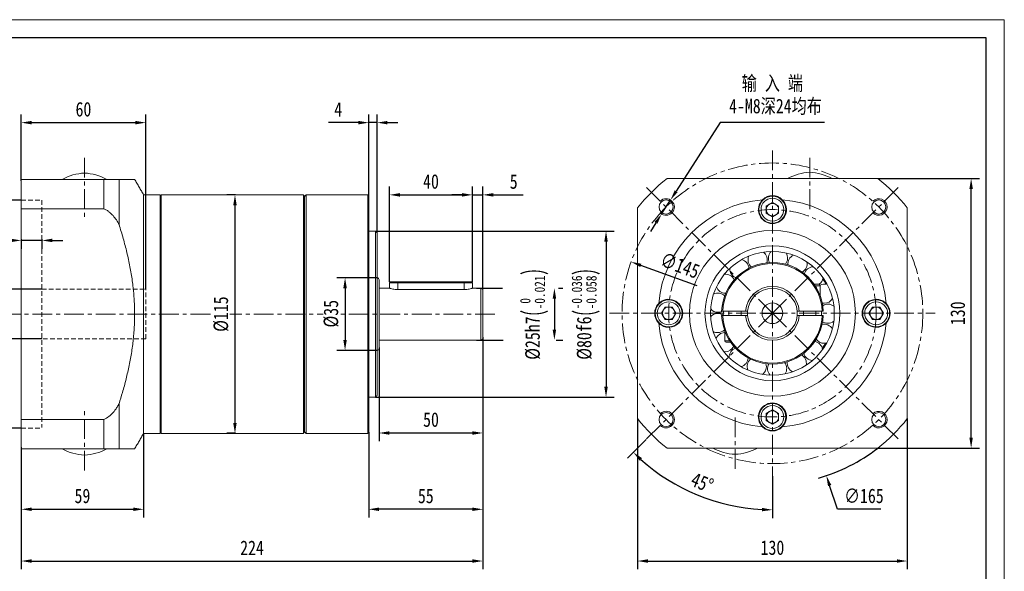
# Model space of a CAD drawing. Header units: millimetres. Extents: x 69 to 808, y 52 to 575.
# Tile 3 of 3: x 334 to 808, y 309 to 575. Entities that reach past the tile are written whole.
import ezdxf

# ---------------------------------------------------------------- set-up
doc = ezdxf.new("R2010")
doc.units = ezdxf.units.MM
doc.header["$LTSCALE"] = 1.5
doc.header["$PDSIZE"] = -1
doc.linetypes.add('CENTER', pattern=[10.16, 6.35, -1.27, 1.27, -1.27])
doc.linetypes.add('DASHED', pattern=[0.75, 0.5, -0.25])
doc.layers.get('0').update_dxf_attribs({"lineweight": 18})
doc.layers.get('Defpoints').update_dxf_attribs({"lineweight": 18})
for name, color, linetype, lineweight in [('1轮廓实线层', 7, 'Continuous', 18), ('3中心线层', 1, 'CENTER', 18), ('4虚线层', 6, 'DASHED', 18), ('7标注层', 4, 'Continuous', 18), ('SLD-0', 7, 'Continuous', 18)]:
    doc.layers.add(name, color=color, linetype=linetype, lineweight=lineweight)
doc.styles.add('PC_TEXTSTYLE', font='txt', dxfattribs={"width": 0.8})
doc.styles.add('TH_GBDIM', font='txt', dxfattribs={"width": 0.8})
doc.dimstyles.new('TH_GBDIM', dxfattribs={"dimscale": 2, "dimtxt": 3.5, "dimasz": 2.5, "dimexe": 2, "dimexo": 0, "dimgap": 1.5, "dimtad": 1, "dimdec": 1, "dimdsep": 46, "dimtxsty": 'TH_GBDIM', "dimcen": 2.5, "dimdle": 5, "dimclrd": 4, "dimclre": 4, "dimclrt": 3, "dimadec": 0, "dimazin": 2, "dimtfac": 0.714286, "dimtdec": 1, "dimtmove": 0, "dimatfit": 3, "dimfxl": 1, "dimtolj": 1, "dimarcsym": 0})

# ---------------------------------------------------------------- blocks, each defined once
blk = doc.blocks.new('*D60')
at = {"layer": '7标注层', "color": 4, "lineweight": -2}
for p, q in [((334.49, 368.46), (334.49, 309.98)), ((556.99, 368.46), (556.99, 309.98)), ((339.49, 313.98), (551.99, 313.98))]:
    blk.add_line(p, q, dxfattribs=at)
at = {"layer": '7标注层', "color": 4}
for points in [[(339.49, 314.81), (339.49, 313.15), (334.49, 313.98)], [(551.99, 313.15), (551.99, 314.81), (556.99, 313.98)]]:
    blk.add_solid(points, dxfattribs=at)
at = {"layer": 'Defpoints', "color": 0}
for p in [(334.49, 368.46), (556.99, 368.46), (556.99, 313.98)]:
    blk.add_point(p, dxfattribs=at)
at = {"layer": '7标注层', "color": 3, "insert": (445.74, 320.36), "char_height": 7, "attachment_point": 5, "style": 'TH_GBDIM'}
blk.add_mtext('\\A1;{224}{}{}{}', dxfattribs=at)
blk = doc.blocks.new('*D61')
at = {"layer": '7标注层', "color": 4, "lineweight": -2}
for p, q in [((393.49, 375.57), (393.49, 334.94)), ((334.49, 368.87), (334.49, 334.94)), ((339.49, 338.94), (388.49, 338.94))]:
    blk.add_line(p, q, dxfattribs=at)
at = {"layer": '7标注层', "color": 4}
for points in [[(339.49, 339.77), (339.49, 338.11), (334.49, 338.94)], [(388.49, 338.11), (388.49, 339.77), (393.49, 338.94)]]:
    blk.add_solid(points, dxfattribs=at)
at = {"layer": 'Defpoints', "color": 0}
for p in [(393.49, 375.57), (334.49, 368.87), (393.49, 338.94)]:
    blk.add_point(p, dxfattribs=at)
at = {"layer": '7标注层', "color": 3, "insert": (363.99, 345.36), "char_height": 7, "attachment_point": 5, "style": 'TH_GBDIM'}
blk.add_mtext('\\A1;{59}{}{}', dxfattribs=at)
blk = doc.blocks.new('*D62')
at = {"layer": '7标注层', "color": 4, "lineweight": -2}
for p, q in [((334.49, 497.27), (334.49, 529.41)), ((394.49, 445.07), (394.49, 529.41)), ((339.49, 525.41), (389.49, 525.41))]:
    blk.add_line(p, q, dxfattribs=at)
at = {"layer": '7标注层', "color": 4}
for points in [[(339.49, 526.24), (339.49, 524.57), (334.49, 525.41)], [(389.49, 524.57), (389.49, 526.24), (394.49, 525.41)]]:
    blk.add_solid(points, dxfattribs=at)
at = {"layer": 'Defpoints', "color": 0}
for p in [(394.49, 525.41), (334.49, 497.27), (394.49, 445.07)]:
    blk.add_point(p, dxfattribs=at)
at = {"layer": '7标注层', "color": 3, "insert": (364.49, 531.83), "char_height": 7, "attachment_point": 5, "style": 'TH_GBDIM'}
blk.add_mtext('\\A1;{60}{}{}', dxfattribs=at)
blk = doc.blocks.new('*D63')
at = {"layer": '7标注层', "color": 4, "lineweight": -2}
for p, q in [((329.49, 468.6), (311.8, 468.6)), ((334.49, 469.25), (334.49, 464.6)), ((344.49, 468.6), (334.49, 468.6)), ((344.49, 469.25), (344.49, 464.6)), ((349.49, 468.6), (354.49, 468.6))]:
    blk.add_line(p, q, dxfattribs=at)
at = {"layer": '7标注层', "color": 4}
for points in [[(329.49, 467.77), (329.49, 469.44), (334.49, 468.6)], [(349.49, 469.44), (349.49, 467.77), (344.49, 468.6)]]:
    blk.add_solid(points, dxfattribs=at)
at = {"layer": 'Defpoints', "color": 0}
for p in [(334.49, 469.25), (334.49, 468.6), (344.49, 469.25)]:
    blk.add_point(p, dxfattribs=at)
at = {"layer": '7标注层', "color": 3, "insert": (318.14, 475.03), "char_height": 7, "attachment_point": 5, "style": 'TH_GBDIM'}
blk.add_mtext('\\A1;{10}{}{}', dxfattribs=at)
blk = doc.blocks.new('*D64')
at = {"layer": '7标注层', "color": 4, "lineweight": -2}
for p, q in [((334.49, 488.07), (279.84, 488.07)), ((283.84, 483.07), (283.84, 383.07)), ((334.49, 378.07), (279.84, 378.07))]:
    blk.add_line(p, q, dxfattribs=at)
at = {"layer": '7标注层', "color": 4}
for points in [[(284.67, 483.07), (283, 483.07), (283.84, 488.07)], [(283, 383.07), (284.67, 383.07), (283.84, 378.07)]]:
    blk.add_solid(points, dxfattribs=at)
at = {"layer": 'Defpoints', "color": 0}
for p in [(334.49, 488.07), (283.84, 378.07), (334.49, 378.07)]:
    blk.add_point(p, dxfattribs=at)
at = {"layer": '7标注层', "color": 3, "insert": (274.11, 433.07), "char_height": 7, "attachment_point": 5, "rotation": 90, "style": 'TH_GBDIM'}
blk.add_mtext('\\A1;{%%c110}{}{F6\\H0.7143x;{\\H2x;\\W0.5;(}\\S+0.058^ +0.036;{\\H2x;\\W0.5;)}}', dxfattribs=at)
blk = doc.blocks.new('*D65')
at = {"layer": '7标注层', "color": 4, "lineweight": -2}
for p, q in [((506.99, 416.96), (506.99, 371.73)), ((556.99, 415.88), (556.99, 371.73)), ((511.99, 375.73), (551.99, 375.73))]:
    blk.add_line(p, q, dxfattribs=at)
at = {"layer": '7标注层', "color": 4}
for points in [[(511.99, 376.56), (511.99, 374.89), (506.99, 375.73)], [(551.99, 374.89), (551.99, 376.56), (556.99, 375.73)]]:
    blk.add_solid(points, dxfattribs=at)
at = {"layer": 'Defpoints', "color": 0}
for p in [(506.99, 416.96), (556.99, 415.88), (556.99, 375.73)]:
    blk.add_point(p, dxfattribs=at)
at = {"layer": '7标注层', "color": 3, "insert": (531.99, 382.15), "char_height": 7, "attachment_point": 5, "style": 'TH_GBDIM'}
blk.add_mtext('\\A1;50', dxfattribs=at)
blk = doc.blocks.new('*D66')
at = {"layer": '7标注层', "color": 4, "lineweight": -2}
for p, q in [((556.99, 421.96), (556.99, 334.94)), ((501.99, 376.07), (501.99, 334.94)), ((551.99, 338.94), (506.99, 338.94))]:
    blk.add_line(p, q, dxfattribs=at)
at = {"layer": '7标注层', "color": 4}
for points in [[(506.99, 339.77), (506.99, 338.11), (501.99, 338.94)], [(551.99, 338.11), (551.99, 339.77), (556.99, 338.94)]]:
    blk.add_solid(points, dxfattribs=at)
at = {"layer": 'Defpoints', "color": 0}
for p in [(556.99, 421.96), (501.99, 376.07), (501.99, 338.94)]:
    blk.add_point(p, dxfattribs=at)
at = {"layer": '7标注层', "color": 3, "insert": (529.49, 345.32), "char_height": 7, "attachment_point": 5, "style": 'TH_GBDIM'}
blk.add_mtext('\\A1;55', dxfattribs=at)
blk = doc.blocks.new('*D67')
at = {"layer": '7标注层', "color": 4, "lineweight": -2}
for p, q in [((501.99, 490.07), (501.99, 529.41)), ((505.99, 472.27), (505.99, 529.41)), ((496.99, 525.41), (482.55, 525.41)), ((505.99, 525.41), (501.99, 525.41)), ((510.99, 525.41), (515.99, 525.41))]:
    blk.add_line(p, q, dxfattribs=at)
at = {"layer": '7标注层', "color": 4}
for points in [[(496.99, 524.57), (496.99, 526.24), (501.99, 525.41)], [(510.99, 526.24), (510.99, 524.57), (505.99, 525.41)]]:
    blk.add_solid(points, dxfattribs=at)
at = {"layer": 'Defpoints', "color": 0}
for p in [(501.99, 525.41), (501.99, 490.07), (505.99, 472.27)]:
    blk.add_point(p, dxfattribs=at)
at = {"layer": '7标注层', "color": 3, "insert": (487.27, 531.79), "char_height": 7, "attachment_point": 5, "style": 'TH_GBDIM'}
blk.add_mtext('\\A1;4', dxfattribs=at)
blk = doc.blocks.new('*D68')
at = {"layer": '7标注层', "color": 4, "lineweight": -2}
for p, q in [((511.99, 448.56), (511.99, 494.57)), ((551.99, 448.56), (551.99, 494.57)), ((516.99, 490.57), (546.99, 490.57))]:
    blk.add_line(p, q, dxfattribs=at)
at = {"layer": '7标注层', "color": 4}
for points in [[(516.99, 491.4), (516.99, 489.73), (511.99, 490.57)], [(546.99, 489.73), (546.99, 491.4), (551.99, 490.57)]]:
    blk.add_solid(points, dxfattribs=at)
at = {"layer": 'Defpoints', "color": 0}
for p in [(551.99, 490.57), (511.99, 448.56), (551.99, 448.56)]:
    blk.add_point(p, dxfattribs=at)
at = {"layer": '7标注层', "color": 3, "insert": (531.99, 496.99), "char_height": 7, "attachment_point": 5, "style": 'TH_GBDIM'}
blk.add_mtext('\\A1;40', dxfattribs=at)
blk = doc.blocks.new('*D69')
at = {"layer": '7标注层', "color": 4, "lineweight": -2}
for p, q in [((551.99, 448.56), (551.99, 494.57)), ((556.99, 444.96), (556.99, 494.57)), ((546.99, 490.57), (541.99, 490.57)), ((551.99, 490.57), (556.99, 490.57)), ((561.99, 490.57), (576.38, 490.57))]:
    blk.add_line(p, q, dxfattribs=at)
at = {"layer": '7标注层', "color": 4}
for points in [[(546.99, 489.73), (546.99, 491.4), (551.99, 490.57)], [(561.99, 491.4), (561.99, 489.73), (556.99, 490.57)]]:
    blk.add_solid(points, dxfattribs=at)
at = {"layer": 'Defpoints', "color": 0}
for p in [(556.99, 490.57), (551.99, 448.56), (556.99, 444.96)]:
    blk.add_point(p, dxfattribs=at)
at = {"layer": '7标注层', "color": 3, "insert": (571.86, 496.95), "char_height": 7, "attachment_point": 5, "style": 'TH_GBDIM'}
blk.add_mtext('\\A1;5', dxfattribs=at)
blk = doc.blocks.new('*D70')
at = {"layer": '7标注层', "color": 4, "lineweight": -2}
for p, q in [((671.33, 525.41), (650.15, 492.3)), ((721.7, 525.41), (671.33, 525.41)), ((643.14, 481.36), (647.45, 488.09)), ((640.44, 477.14), (637.75, 472.93))]:
    blk.add_line(p, q, dxfattribs=at)
at = {"layer": '7标注层', "color": 4}
for points in [[(649.44, 492.75), (650.85, 491.86), (647.45, 488.09)], [(641.15, 476.69), (639.74, 477.59), (643.14, 481.36)]]:
    blk.add_solid(points, dxfattribs=at)
at = {"layer": 'Defpoints', "color": 0}
for p in [(647.45, 488.09), (643.14, 481.36)]:
    blk.add_point(p, dxfattribs=at)
at = {"layer": '7标注层', "color": 3, "insert": (698.02, 533.02), "char_height": 7, "attachment_point": 5, "style": 'TH_GBDIM'}
blk.add_mtext('\\A1;{4-M8深24均布}{}{}', dxfattribs=at)
blk = doc.blocks.new('*D71')
at = {"layer": '7标注层', "color": 4, "lineweight": -2}
for p, q in [((747.37, 498.46), (796.33, 498.46)), ((792.33, 373.46), (792.33, 493.46)), ((747.37, 368.46), (796.33, 368.46))]:
    blk.add_line(p, q, dxfattribs=at)
at = {"layer": '7标注层', "color": 4}
for points in [[(793.16, 493.46), (791.5, 493.46), (792.33, 498.46)], [(791.5, 373.46), (793.16, 373.46), (792.33, 368.46)]]:
    blk.add_solid(points, dxfattribs=at)
at = {"layer": 'Defpoints', "color": 0}
for p in [(747.37, 498.46), (792.33, 498.46), (747.37, 368.46)]:
    blk.add_point(p, dxfattribs=at)
at = {"layer": '7标注层', "color": 3, "insert": (785.91, 433.46), "char_height": 7, "attachment_point": 5, "rotation": 90, "style": 'TH_GBDIM'}
blk.add_mtext('\\A1;130', dxfattribs=at)
blk = doc.blocks.new('*D72')
at = {"layer": '7标注层', "color": 4, "lineweight": -2}
for p, q in [((631.56, 382.65), (631.56, 309.98)), ((761.56, 382.65), (761.56, 309.98)), ((636.56, 313.98), (756.56, 313.98))]:
    blk.add_line(p, q, dxfattribs=at)
at = {"layer": '7标注层', "color": 4}
for points in [[(636.56, 314.81), (636.56, 313.15), (631.56, 313.98)], [(756.56, 313.15), (756.56, 314.81), (761.56, 313.98)]]:
    blk.add_solid(points, dxfattribs=at)
at = {"layer": 'Defpoints', "color": 0}
for p in [(631.56, 382.65), (761.56, 382.65), (761.56, 313.98)]:
    blk.add_point(p, dxfattribs=at)
at = {"layer": '7标注层', "color": 3, "insert": (696.56, 320.4), "char_height": 7, "attachment_point": 5, "style": 'TH_GBDIM'}
blk.add_mtext('\\A1;130', dxfattribs=at)
blk = doc.blocks.new('*D75')
at = {"layer": '7标注层', "color": 4, "lineweight": -2}
for p, q in [((505.19, 473.07), (620.36, 473.07)), ((616.36, 468.07), (616.36, 398.07)), ((505.19, 393.07), (620.36, 393.07))]:
    blk.add_line(p, q, dxfattribs=at)
at = {"layer": '7标注层', "color": 4}
for points in [[(617.19, 468.07), (615.52, 468.07), (616.36, 473.07)], [(615.52, 398.07), (617.19, 398.07), (616.36, 393.07)]]:
    blk.add_solid(points, dxfattribs=at)
at = {"layer": 'Defpoints', "color": 0}
for p in [(505.19, 473.07), (505.19, 393.07), (616.36, 393.07)]:
    blk.add_point(p, dxfattribs=at)
at = {"layer": '7标注层', "color": 3, "insert": (606.63, 433.07), "char_height": 7, "attachment_point": 5, "rotation": 90, "style": 'TH_GBDIM'}
blk.add_mtext('\\A1;{%%c80}{}{f6\\H0.7143x;{\\H2x;\\W0.5;(}\\S-0.036^ -0.058;{\\H2x;\\W0.5;)}}', dxfattribs=at)
blk = doc.blocks.new('*D77')
at = {"layer": '7标注层', "color": 4, "lineweight": -2}
for p, q in [((696.56, 428.46), (696.56, 438.46)), ((691.56, 433.46), (701.56, 433.46)), ((727.94, 338.94), (724.13, 350.41)), ((748.87, 338.94), (727.94, 338.94))]:
    blk.add_line(p, q, dxfattribs=at)
blk.add_arc((696.56, 433.46), 82.5, 285.585, 308.0123, dxfattribs=at)
at = {"layer": '7标注层', "color": 4}
blk.add_solid([(724.92, 350.68), (723.34, 350.15), (722.55, 355.16)], dxfattribs=at)
at = {"layer": 'Defpoints', "color": 0}
for p in [(670.57, 511.76), (722.55, 355.16)]:
    blk.add_point(p, dxfattribs=at)
at = {"layer": '7标注层', "color": 3, "insert": (740.67, 345.36), "char_height": 7, "attachment_point": 5, "style": 'TH_GBDIM'}
blk.add_mtext('\\A1;∅165', dxfattribs=at)
blk = doc.blocks.new('*D78')
at = {"color": 4, "lineweight": -2}
for p, q in [((635.75, 372.65), (626.7, 363.6)), ((696.56, 354.96), (696.56, 334.66))]:
    blk.add_line(p, q, dxfattribs=at)
blk.add_arc((696.56, 433.46), 94.8, 228.0223, 266.9777, dxfattribs=at)
at = {"color": 4}
for points in [[(633.73, 363.59), (632.58, 362.38), (629.53, 366.43)], [(691.54, 337.96), (691.58, 339.63), (696.56, 338.66)]]:
    blk.add_solid(points, dxfattribs=at)
at = {"layer": 'Defpoints', "color": 0}
for p in [(696.56, 511.96), (696.56, 433.46), (635.75, 372.65), (649.16, 351.36), (696.56, 354.96)]:
    blk.add_point(p, dxfattribs=at)
at = {"color": 3, "insert": (662.73, 351.77), "char_height": 7, "attachment_point": 5, "rotation": 337.5, "style": 'TH_GBDIM'}
blk.add_mtext('\\A1;45%%d', dxfattribs=at)
blk = doc.blocks.new('*D79')
at = {"layer": '7标注层', "color": 4, "lineweight": -2}
blk.add_line((660.32, 446.66), (633.14, 456.57), dxfattribs=at)
at = {"layer": '7标注层', "color": 4}
blk.add_solid([(633.42, 457.35), (632.85, 455.79), (628.44, 458.28)], dxfattribs=at)
at = {"layer": 'Defpoints', "color": 0}
for p in [(628.44, 458.28), (764.68, 408.64)]:
    blk.add_point(p, dxfattribs=at)
at = {"layer": '7标注层', "color": 3, "insert": (651.99, 456.51), "char_height": 7, "attachment_point": 5, "rotation": 339.9791, "style": 'TH_GBDIM'}
blk.add_mtext('\\A1;∅145', dxfattribs=at)
blk = doc.blocks.new('*D80')
at = {"layer": '7标注层', "color": 4, "lineweight": -2}
for p, q in [((505.99, 450.57), (486.58, 450.57)), ((490.58, 445.57), (490.58, 420.57)), ((505.99, 415.57), (486.58, 415.57))]:
    blk.add_line(p, q, dxfattribs=at)
at = {"layer": '7标注层', "color": 4}
for points in [[(491.41, 445.57), (489.74, 445.57), (490.58, 450.57)], [(489.74, 420.57), (491.41, 420.57), (490.58, 415.57)]]:
    blk.add_solid(points, dxfattribs=at)
at = {"layer": 'Defpoints', "color": 0}
for p in [(505.99, 450.57), (490.58, 415.57), (505.99, 415.57)]:
    blk.add_point(p, dxfattribs=at)
at = {"layer": '7标注层', "color": 3, "insert": (483.9, 433.26), "char_height": 7, "attachment_point": 5, "rotation": 90, "style": 'TH_GBDIM'}
blk.add_mtext('\\A1;{%%c35}{}{}', dxfattribs=at)
blk = doc.blocks.new('*D81')
at = {"layer": '7标注层', "color": 4, "lineweight": -2}
for p, q in [((437.83, 490.57), (433.52, 490.57)), ((437.52, 485.57), (437.52, 380.57)), ((437.83, 375.57), (433.52, 375.57))]:
    blk.add_line(p, q, dxfattribs=at)
at = {"layer": '7标注层', "color": 4}
for points in [[(438.35, 485.57), (436.68, 485.57), (437.52, 490.57)], [(436.68, 380.57), (438.35, 380.57), (437.52, 375.57)]]:
    blk.add_solid(points, dxfattribs=at)
at = {"layer": 'Defpoints', "color": 0}
for p in [(437.83, 490.57), (437.52, 375.57), (437.83, 375.57)]:
    blk.add_point(p, dxfattribs=at)
at = {"layer": '7标注层', "color": 3, "insert": (430.84, 433.07), "char_height": 7, "attachment_point": 5, "rotation": 90, "style": 'TH_GBDIM'}
blk.add_mtext('\\A1;{%%c115}{}{}', dxfattribs=at)
blk = doc.blocks.new('*D82')
at = {"layer": '7标注层', "color": 4, "lineweight": -2}
for p, q in [((344.49, 445.07), (314.35, 445.07)), ((318.35, 440.07), (318.35, 426.07)), ((344.49, 421.07), (314.35, 421.07))]:
    blk.add_line(p, q, dxfattribs=at)
at = {"layer": '7标注层', "color": 4}
for points in [[(319.19, 440.07), (317.52, 440.07), (318.35, 445.07)], [(317.52, 426.07), (319.19, 426.07), (318.35, 421.07)]]:
    blk.add_solid(points, dxfattribs=at)
at = {"layer": 'Defpoints', "color": 0}
for p in [(344.49, 445.07), (318.35, 421.07), (344.49, 421.07)]:
    blk.add_point(p, dxfattribs=at)
at = {"layer": '7标注层', "color": 3, "insert": (308.63, 433.07), "char_height": 7, "attachment_point": 5, "rotation": 90, "style": 'TH_GBDIM'}
blk.add_mtext('\\A1;{%%c24}{}{G7\\H0.7143x;{\\H2x;\\W0.5;(}\\S+0.028^ +0.007;{\\H2x;\\W0.5;)}}', dxfattribs=at)
blk = doc.blocks.new('*D83')
at = {"layer": '7标注层', "color": 4, "lineweight": -2}
for p, q in [((553.99, 445.57), (566.45, 445.57)), ((593.5, 445.57), (595.48, 445.57)), ((591.48, 440.57), (591.48, 425.57)), ((553.99, 420.57), (566.83, 420.57)), ((592.38, 420.57), (595.48, 420.57))]:
    blk.add_line(p, q, dxfattribs=at)
at = {"layer": '7标注层', "color": 4}
for points in [[(592.31, 440.57), (590.64, 440.57), (591.48, 445.57)], [(590.64, 425.57), (592.31, 425.57), (591.48, 420.57)]]:
    blk.add_solid(points, dxfattribs=at)
at = {"layer": 'Defpoints', "color": 0}
for p in [(553.99, 445.57), (553.99, 420.57), (591.48, 420.57)]:
    blk.add_point(p, dxfattribs=at)
at = {"layer": '7标注层', "color": 3, "insert": (581.75, 433.07), "char_height": 7, "attachment_point": 5, "rotation": 90, "style": 'TH_GBDIM'}
blk.add_mtext('\\A1;{%%c25}{}{h7\\H0.7143x;{\\H2x;\\W0.5;(}\\S 0^ -0.021;{\\H2x;\\W0.5;)}}', dxfattribs=at)

msp = doc.modelspace()

# ---------------------------------------------------------------- linework, layer by layer
at = {"color": 7, "linetype": 'Continuous', "lineweight": 15}
for p, q in [((747.366383, 498.458874), (645.754376, 498.458874)), ((374.331766, 498.065778), (334.491198, 498.065778)), ((334.491198, 498.065778), (334.491198, 483.871785)), ((374.331766, 483.871785), (374.331766, 498.065778)), ((381.626707, 476.272096), (381.626707, 498.065778)), ((393.491194, 490.565782), (393.491194, 375.565784)), ((401.491194, 490.565782), (401.491194, 375.565784)), ((401.991195, 490.565782), (401.991195, 375.565784)), ((470.491193, 375.565784), (470.491193, 490.565782)), ((470.991194, 490.065781), (470.991194, 376.065781)), ((471.791195, 490.565782), (471.791195, 375.565784)), ((501.491195, 433.065782), (501.491195, 490.565782)), ((501.991196, 490.065781), (501.991196, 433.065782)), ((631.560381, 484.264881), (631.560381, 382.652875)), ((693.56038, 485.190928), (696.56038, 486.92298)), ((693.56038, 481.726826), (693.56038, 485.190928)), ((696.56038, 486.92298), (699.560379, 485.190928)), ((699.560379, 485.190928), (699.560379, 481.726826)), ((761.56038, 382.652875), (761.56038, 484.264881)), ((334.491198, 382.25978), (334.491198, 483.871785)), ((334.491198, 483.871785), (374.331766, 483.871785)), ((696.56038, 479.994774), (693.56038, 481.726826)), ((699.560379, 481.726826), (696.56038, 479.994774)), ((505.191194, 433.065782), (505.191194, 473.065784)), ((505.991193, 472.265781), (505.991193, 433.065782)), ((506.991195, 449.565782), (506.991195, 433.065782)), ((515.991191, 448.165782), (511.991194, 448.165782)), ((512.391197, 448.565782), (515.991191, 448.565782)), ((515.991191, 448.565782), (547.991196, 448.565782)), ((515.991191, 448.165782), (515.991191, 448.565782)), ((547.991196, 448.165782), (515.991191, 448.165782)), ((515.991191, 448.165782), (515.991191, 444.908501)), ((547.991196, 448.565782), (551.591197, 448.565782)), ((547.991196, 448.565782), (547.991196, 448.165782)), ((551.991196, 448.165782), (547.991196, 448.165782)), ((547.991196, 448.165782), (547.991196, 444.908501)), ((716.666347, 447.458878), (718.810379, 447.458878)), ((719.56038, 446.708877), (717.168327, 446.708877)), ((547.991196, 444.908501), (515.991191, 444.908501)), ((555.991197, 433.065782), (555.991197, 445.565782)), ((556.991192, 444.565782), (556.991192, 433.065782)), ((673.890451, 443.090513), (674.033503, 443.091625)), ((501.491195, 375.565784), (501.491195, 433.065782)), ((501.991196, 433.065782), (501.991196, 376.065781)), ((505.191194, 393.065782), (505.191194, 433.065782)), ((505.991193, 433.065782), (505.991193, 393.86578)), ((506.991195, 433.065782), (506.991195, 416.565783)), ((555.991197, 420.565782), (555.991197, 433.065782)), ((556.991192, 433.065782), (556.991192, 421.565782)), ((643.096278, 433.458877), (644.82833, 436.458877)), ((644.82833, 430.458877), (643.096278, 433.458877)), ((644.82833, 436.458877), (648.292431, 436.458877)), ((648.292431, 436.458877), (650.024482, 433.458877)), ((650.024482, 433.458877), (648.292431, 430.458877)), ((683.598898, 434.458877), (672.581222, 434.458877)), ((672.581222, 432.458877), (683.598898, 432.458877)), ((720.539535, 434.458877), (709.521863, 434.458877)), ((709.521863, 432.458877), (720.539535, 432.458877)), ((743.096276, 433.458877), (744.828328, 436.458877)), ((744.828328, 430.458877), (743.096276, 433.458877)), ((744.828328, 436.458877), (748.29243, 436.458877)), ((748.29243, 436.458877), (750.024482, 433.458877)), ((750.024482, 433.458877), (748.29243, 430.458877)), ((648.292431, 430.458877), (644.82833, 430.458877)), ((748.29243, 430.458877), (744.828328, 430.458877)), ((673.56038, 420.208877), (675.952432, 420.208877)), ((676.45441, 419.458878), (674.31038, 419.458878)), ((673.154434, 414.960513), (673.67392, 414.927224)), ((381.626707, 368.065783), (381.626707, 389.859469)), ((693.56038, 385.190927), (696.56038, 386.922978)), ((693.56038, 381.726828), (693.56038, 385.190927)), ((696.56038, 386.922978), (699.560379, 385.190927)), ((699.560379, 385.190927), (699.560379, 381.726828)), ((334.491198, 382.25978), (334.491198, 368.065783)), ((374.331766, 382.25978), (334.491198, 382.25978)), ((374.331766, 368.065783), (374.331766, 382.25978)), ((696.56038, 379.994777), (693.56038, 381.726828)), ((699.560379, 381.726828), (696.56038, 379.994777)), ((334.491198, 368.065783), (374.331766, 368.065783)), ((645.754376, 368.458879), (747.366383, 368.458879))]:
    msp.add_line(p, q, dxfattribs=at)
at = {"color": 7, "linetype": 'Continuous', "lineweight": 15, "flags": 128}
for points in [[(720.552824, 438.419988), (720.884389, 438.357276), (721.542011, 438.305172)], [(672.91264, 432.512552), (672.896179, 433.117246), (672.914849, 434.458877)], [(720.20591, 434.458877), (720.21653, 432.753428), (720.20591, 432.458877)]]:
    msp.add_lwpolyline(points, dxfattribs=at)
at = {"color": 7, "linetype": 'Continuous', "lineweight": 15}
for centre, radius in [((696.56038, 483.458877), 6.5), ((696.56038, 483.458877), 5.5), ((645.295138, 484.724119), 3.4), ((747.825621, 484.724119), 3.4), ((696.56038, 433.458877), 40), ((696.56038, 433.458877), 32.5), ((696.56038, 433.458877), 29.833333), ((646.56038, 433.458877), 6.5), ((646.56038, 433.458877), 5.5), ((696.56038, 433.458877), 5), ((746.56038, 433.458877), 6.5), ((746.56038, 433.458877), 5.5), ((696.56038, 383.458877), 6.5), ((645.295138, 382.193636), 3.4), ((696.56038, 383.458877), 5.5), ((747.825621, 382.193636), 3.4)]:
    msp.add_circle(centre, radius, dxfattribs=at)
for centre, radius, start, end in [((366.166618, 476.09343), 25, 92.69486663, 118.49075525), ((363.81577, 476.09343), 25, 61.50924475, 87.30513337), ((696.56038, 433.458877), 82.5, 128.01227954, 141.98772046), ((715.735804, 476.486525), 25, 92.69486663, 118.49075525), ((713.384956, 476.486525), 25, 61.50924475, 87.30513337), ((696.56038, 433.458877), 82.5, 38.01227954, 51.98772046), ((696.56038, 483.458877), 6.75, 45.25752059, 134.74247941), ((696.56038, 433.458877), 55, 94.9559811, 175.0440189), ((696.56038, 483.458877), 6.75, 134.74247941, 45.25752059), ((696.56038, 483.458877), 3, 120, 180), ((696.56038, 483.458877), 3, 60, 120), ((696.56038, 483.458877), 3, 0, 60), ((696.56038, 433.458877), 55, 4.9559811, 85.0440189), ((696.56038, 483.458877), 3, 180, 240), ((696.56038, 483.458877), 3, 240, 300), ((696.56038, 483.458877), 3, 300, 0), ((689.437919, 459.243234), 4.625, 157.22498555, 228.97884943), ((689.437919, 459.243234), 4.625, 341.9048491, 53.65871298), ((699.233266, 460.075004), 4.625, 136.04851496, 207.80237884), ((699.233266, 460.075004), 4.625, 320.72837851, 32.48224239), ((708.667626, 457.312118), 4.625, 114.87204438, 186.62590825), ((696.56038, 433.458877), 24.5, 2.33925307, 177.66074693), ((696.56038, 433.458877), 24, 2.38801546, 177.61198454), ((680.604498, 454.929144), 4.625, 3.08131969, 74.83518357), ((708.667626, 457.312118), 4.625, 299.55190792, 11.3057718), ((716.466835, 451.32772), 4.625, 93.69557379, 165.44943767), ((673.926009, 447.715376), 4.625, 24.25779028, 96.01165415), ((680.604498, 454.929144), 4.625, 178.40145614, 250.15532002), ((505.991194, 449.565782), 1, 0, 90), ((673.926009, 447.715376), 4.625, 199.57792673, 269.55949632), ((696.56038, 433.458877), 13, 4.41172579, 175.58827421), ((718.81038, 446.708877), 0.75, 0, 90), ((716.466835, 451.32772), 4.625, 302.81879304, 350.12930121), ((721.577567, 442.930036), 4.625, 72.5191032, 117.00031893), ((696.56038, 433.458877), 29.36, 28.54821411, 34.1001903), ((555.991194, 444.565782), 1, 0, 90), ((670.304416, 438.576188), 4.625, 45.43426086, 117.18812474), ((696.56038, 433.458877), 12, 4.78019185, 175.21980815), ((646.56038, 433.458877), 6.75, 135.25752059, 224.74247941), ((646.56038, 433.458877), 6.75, 224.74247941, 135.25752059), ((723.309589, 433.253219), 4.625, 51.34263261, 123.09649649), ((721.577567, 442.930036), 4.625, 269.55949632, 328.95283062), ((746.56038, 433.458877), 6.75, 44.74247941, 315.25752059), ((746.56038, 433.458877), 6.75, 315.25752059, 44.74247941), ((646.56038, 433.458877), 3, 150, 210), ((646.56038, 433.458877), 3, 90, 150), ((646.56038, 433.458877), 3, 210, 270), ((646.56038, 433.458877), 3, 30, 90), ((646.56038, 433.458877), 3, 270, 330), ((646.56038, 433.458877), 3, 330, 30), ((670.228837, 428.74588), 4.625, 54.52963205, 138.36459533), ((670.304416, 438.576188), 4.625, 220.75439732, 269.55949632), ((670.304416, 438.576188), 4.625, 269.55949632, 295.9672607), ((696.56038, 433.458877), 24.5, 182.33925307, 357.66074693), ((696.56038, 433.458877), 24, 182.38801546, 357.61198454), ((696.56038, 433.458877), 13, 184.41172579, 355.58827421), ((696.56038, 433.458877), 12, 175.21980815, 184.78019185), ((696.56038, 433.458877), 12, 184.78019185, 355.21980815), ((696.56038, 433.458877), 12, 355.21980815, 4.78019185), ((746.56038, 433.458877), 3, 150, 210), ((746.56038, 433.458877), 3, 90, 150), ((746.56038, 433.458877), 3, 210, 270), ((746.56038, 433.458877), 3, 30, 90), ((746.56038, 433.458877), 3, 270, 330), ((746.56038, 433.458877), 3, 330, 30), ((696.56038, 433.458877), 55, 184.9559811, 265.0440189), ((696.56038, 433.458877), 55, 274.9559811, 355.0440189), ((721.428982, 423.604178), 4.625, 30.16616202, 101.9200259), ((723.309589, 433.253219), 4.625, 236.02249616, 269.55949632), ((723.309589, 433.253219), 4.625, 269.55949632, 307.77636004), ((670.228837, 428.74588), 4.625, 241.93086791, 269.55949632), ((673.709478, 419.552087), 4.625, 91.84739475, 159.54106592), ((670.228837, 428.74588), 4.625, 269.55949632, 313.68473178), ((555.991194, 421.565782), 1, 270, 0), ((674.31038, 420.208877), 0.75, 180, 270), ((716.189733, 415.286068), 4.625, 8.98969144, 80.74355531), ((721.428982, 423.604178), 4.625, 214.84602557, 269.55949632), ((696.56038, 433.458877), 29.36, 325.01880235, 330.57077853), ((721.428982, 423.604178), 4.625, 269.55949632, 286.59988945), ((505.991194, 416.565782), 1, 270, 0), ((673.709478, 419.552087), 4.625, 269.55949632, 334.86120237), ((680.276261, 412.236484), 4.625, 108.96367263, 180.71753651), ((708.29943, 409.422297), 4.625, 347.81322085, 59.56708472), ((716.189733, 415.286068), 4.625, 193.66955498, 265.42341886), ((680.276261, 412.236484), 4.625, 284.28380908, 356.03767296), ((689.042304, 407.787083), 4.625, 130.14014322, 201.89400709), ((689.042304, 407.787083), 4.625, 305.46027967, 17.21414355), ((698.823704, 406.8048), 4.625, 151.31661381, 223.07047768), ((698.823704, 406.8048), 4.625, 326.63675026, 38.39061414), ((708.29943, 409.422297), 4.625, 172.49308439, 244.24694827), ((696.56038, 383.458877), 6.75, 314.74247941, 225.25752059), ((696.56038, 383.458877), 3, 120, 180), ((696.56038, 383.458877), 3, 60, 120), ((696.56038, 383.458877), 3, 0, 60), ((696.56038, 433.458877), 82.5, 218.01227954, 231.98772046), ((696.56038, 383.458877), 3, 180, 240), ((696.56038, 383.458877), 3, 240, 300), ((696.56038, 383.458877), 3, 300, 0), ((696.56038, 433.458877), 82.5, 308.01227954, 321.98772046), ((696.56038, 383.458877), 6.75, 225.25752059, 314.74247941), ((366.166618, 390.038134), 25, 241.50924475, 267.30513337), ((363.81577, 390.038134), 25, 272.69486663, 298.49075525), ((679.735804, 390.43123), 25, 241.50924475, 267.30513337), ((677.384956, 390.43123), 25, 272.69486663, 298.49075525)]:
    msp.add_arc(centre, radius, start, end, dxfattribs=at)
at = {"color": 4}
for centre, start, end in [((645.295138, 484.724119), 226.58077377, 135), ((747.825621, 484.724119), 222.7425974, 136.58077377), ((645.295138, 382.193636), 225, 133.41922623), ((747.825621, 382.193636), 223.41922623, 135)]:
    msp.add_arc(centre, 4, start, end, dxfattribs=at)
at = {"color": 7, "linetype": 'Continuous', "lineweight": 15}
for points, knots in [([(381.626707, 498.065778), (381.336952, 498.065778), (380.755204, 498.065778), (379.545561, 498.065778), (377.909633, 498.065778), (376.057307, 498.065778), (374.77, 498.065778), (374.331766, 498.065778)], [0, 0, 0, 0, 0.17326973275, 0.34787787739, 0.60158652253, 0.86436943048, 1, 1, 1, 1]), ([(381.626707, 498.065778), (382.303946, 498.065778), (383.658595, 498.065778), (385.400439, 498.065778), (386.886058, 498.065778), (388.049006, 498.065778), (388.813927, 498.065778), (389.17443, 498.065778), (389.126005, 498.065778), (389.113338, 498.065778)], [0, 0, 0, 0, 0.155801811, 0.3116430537, 0.4674028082, 0.6261728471, 0.7850486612, 0.9437720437, 1, 1, 1, 1]), ([(374.331766, 483.871785), (374.789101, 483.651963), (375.712061, 483.208335), (377.239417, 482.124428), (378.851447, 480.57826), (380.409282, 478.533161), (381.223548, 477.020865), (381.626707, 476.272096)], [0, 0, 0, 0, 0.1414896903, 0.2855438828, 0.5208487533, 0.7627625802, 1, 1, 1, 1]), ([(381.626707, 389.859469), (382.189575, 391.666238), (383.41982, 395.615249), (385.083302, 401.776948), (386.58987, 408.339058), (387.801561, 415.013089), (388.663506, 421.792639), (389.140181, 428.66003), (389.205918, 435.532708), (388.84075, 442.384689), (388.082476, 449.193092), (386.952009, 456.003245), (385.470329, 462.798196), (383.700427, 469.579071), (382.317887, 474.041284), (381.626707, 476.272096)], [0, 0, 0, 0, 0.064460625, 0.1408900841, 0.2173441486, 0.2937511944, 0.3718581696, 0.4500248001, 0.5281167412, 0.6058331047, 0.6836210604, 0.7613586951, 0.8408834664, 0.9204522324, 1, 1, 1, 1]), ([(515.991191, 444.908501), (515.554626, 444.923008), (514.682055, 444.952003), (513.508498, 445.153401), (512.60009, 445.376581), (512.053893, 445.545486), (512.041044, 445.549864), (512.035752, 445.551668)], [0, 0, 0, 0, 0.2072573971, 0.4142502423, 0.6280306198, 0.8468023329, 1, 1, 1, 1]), ([(551.946635, 445.551668), (551.959843, 445.555847), (552.019158, 445.574614), (551.694556, 445.470691), (551.000978, 445.27511), (549.933527, 445.047671), (548.860486, 444.922285), (548.196794, 444.911761), (547.991196, 444.908501)], [0, 0, 0, 0, 0.0583952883, 0.2622301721, 0.4687054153, 0.6841765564, 0.9021644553, 1, 1, 1, 1]), ([(684.602119, 434.458877), (684.340117, 434.458877), (684.005683, 434.458877), (683.671316, 434.458877), (683.598898, 434.458877)], [0, 0, 0, 0, 0.7834200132, 1, 1, 1, 1]), ([(708.518642, 432.458877), (708.780644, 432.458877), (709.115078, 432.458877), (709.449445, 432.458877), (709.521863, 432.458877)], [0, 0, 0, 0, 0.7834197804, 1, 1, 1, 1]), ([(381.626707, 389.859469), (381.336953, 389.310599), (380.755206, 388.20862), (379.545559, 386.420804), (377.909632, 384.555023), (376.05731, 383.088879), (374.77, 382.470345), (374.331766, 382.25978)], [0, 0, 0, 0, 0.1732700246, 0.3478778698, 0.6015864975, 0.8643695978, 1, 1, 1, 1]), ([(374.331766, 368.065783), (374.789101, 368.065783), (375.712061, 368.065783), (377.239417, 368.065783), (378.851447, 368.065783), (380.409282, 368.065783), (381.223548, 368.065783), (381.626707, 368.065783)], [0, 0, 0, 0, 0.1414896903, 0.2855438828, 0.5208487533, 0.7627625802, 1, 1, 1, 1]), ([(389.111501, 368.065783), (389.124909, 368.065783), (389.175381, 368.065783), (388.823271, 368.065783), (388.087154, 368.065783), (386.950724, 368.065783), (385.470675, 368.065783), (383.700341, 368.065783), (382.317858, 368.065783), (381.626707, 368.065783)], [0, 0, 0, 0, 0.05622691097, 0.21166073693, 0.36723773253, 0.52271406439, 0.68176471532, 0.8409033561, 1, 1, 1, 1])]:
    msp.add_open_spline(points, degree=3, knots=knots, dxfattribs=at)
for points in [[(393.491194, 490.565782), (389.161066, 498.065778)], [(401.491194, 490.565782), (393.491194, 490.565782)], [(401.991195, 490.565782), (401.491194, 490.065781)], [(470.491193, 490.565782), (401.991195, 490.565782)], [(470.991194, 490.065781), (470.491193, 490.565782)], [(471.791195, 490.565782), (470.991194, 489.765783)], [(501.491195, 490.565782), (471.791195, 490.565782)], [(501.991196, 490.065781), (501.491195, 490.565782)], [(505.191194, 473.065784), (501.991196, 473.065784)], [(505.991193, 472.265781), (505.191194, 473.065784)], [(512.391197, 448.565782), (511.991194, 448.165782)], [(511.991194, 448.165782), (511.991194, 445.565782)], [(551.991196, 448.165782), (551.591197, 448.565782)], [(551.991196, 445.565782), (551.991196, 448.165782)], [(719.56038, 441.899849), (719.56038, 446.708877)], [(511.991194, 445.565782), (506.991195, 445.565782)], [(555.991197, 445.565782), (551.991196, 445.565782)], [(672.581222, 434.458877), (672.080796, 434.458877)], [(672.080796, 432.458877), (672.581222, 432.458877)], [(675.56038, 434.458877), (675.56038, 432.458877)], [(681.56038, 432.458877), (681.56038, 434.458877)], [(683.598898, 432.458877), (684.602119, 432.458877)], [(709.521863, 434.458877), (708.518642, 434.458877)], [(711.560379, 434.458877), (711.560379, 432.458877)], [(717.56038, 432.458877), (717.56038, 434.458877)], [(721.039961, 434.458877), (720.539535, 434.458877)], [(720.539535, 432.458877), (721.039961, 432.458877)], [(673.56038, 425.017906), (673.56038, 420.208877)], [(506.991195, 420.565782), (555.991197, 420.565782)], [(501.991196, 393.065782), (505.191194, 393.065782)], [(505.191194, 393.065782), (505.991193, 393.86578)], [(389.161066, 368.065783), (393.491194, 375.565784)], [(393.491194, 375.565784), (401.491194, 375.565784)], [(401.491194, 376.065781), (401.991195, 375.565784)], [(401.991195, 375.565784), (470.491193, 375.565784)], [(470.491193, 375.565784), (470.991194, 376.065781)], [(470.991194, 376.365782), (471.791195, 375.565784)], [(471.791195, 375.565784), (501.491195, 375.565784)], [(501.491195, 375.565784), (501.991196, 376.065781)]]:
    msp.add_open_spline(points, degree=1, dxfattribs=at)
at = {"layer": '3中心线层'}
for p, q in [((364.991194, 508.502369), (364.991194, 478.98039)), ((696.56038, 511.958877), (696.56038, 354.958877)), ((714.56038, 508.4943), (714.56038, 482.538468)), ((696.56038, 433.458877), (635.754576, 494.264681)), ((696.56038, 433.458877), (757.366184, 494.264681)), ((562.813806, 433.065782), (325.292641, 433.065782)), ((618.06038, 433.458877), (775.06038, 433.458877)), ((696.56038, 433.458877), (635.754576, 372.653074)), ((696.56038, 433.458877), (757.366184, 372.653074)), ((364.991194, 357.629195), (364.991194, 387.367695)), ((678.56038, 358.423454), (678.56038, 384.379287))]:
    msp.add_line(p, q, dxfattribs=at)
for radius in [72.5, 50]:
    msp.add_circle((696.56038, 433.458877), radius, dxfattribs=at)
at = {"layer": '4虚线层', "lineweight": 15, "ltscale": 3}
for p, q in [((334.491198, 488.065782), (344.491196, 488.065782)), ((344.491196, 488.065782), (344.491196, 378.312462)), ((344.491196, 445.065782), (394.491195, 445.065782)), ((394.491195, 421.065782), (394.491195, 445.065782)), ((394.491195, 421.065782), (344.491196, 421.065782)), ((334.491198, 378.065782), (344.491196, 378.065782))]:
    msp.add_line(p, q, dxfattribs=at)
at = {"layer": 'SLD-0', "color": 3}
msp.add_lwpolyline([(69.305108, 52.472877), (808.321451, 52.472877), (808.321451, 575.063005), (69.305108, 575.063005)], close=True, dxfattribs=at)
at = {"layer": 'SLD-0', "color": 3, "lineweight": 25}
msp.add_lwpolyline([(113.294176, 61.270691), (799.523638, 61.270691), (799.523638, 566.265192), (113.294176, 566.265192)], close=True, dxfattribs=at)

# ---------------------------------------------------------------- texts
at = {"color": 3, "insert": (681.785973, 547.949343), "char_height": 7, "width": 60.677065, "attachment_point": 1, "style": 'PC_TEXTSTYLE'}
msp.add_mtext('输 入 端', dxfattribs=at)

# ---------------------------------------------------------------- dimensions: what is measured, and where the dimension line sits
dim = msp.add_angular_dim_2l(base=(649.161251, 351.361179), line1=((696.56038, 511.958877), (696.56038, 354.958877)), line2=((696.56038, 433.458877), (635.754576, 372.653074)), dimstyle='TH_GBDIM')
dim.commit()
dim.dimension.update_dxf_attribs({"geometry": '*D78', "text_midpoint": (662.725204, 351.773537)})
at = {"layer": '7标注层'}
for base, p1, p2, text, override, picture, middle in [((394.491195, 525.407634), (334.491198, 497.265782), (394.491195, 445.065782), '{<>}{}{}', {"dimexo": 0, "dimgap": 1.5, "dimtad": 1, "dimjust": 0, "dimdec": 5, "dimlfac": 1, "dimse1": 0, "dimse2": 0, "dimsd1": 0, "dimsd2": 0}, '*D62', (364.491196, 531.829422)), ((334.491198, 468.603987), (344.491196, 469.252393), (334.491198, 469.252393), '{<>}{}{}', {"dimexo": 0, "dimgap": 1.5, "dimtad": 1, "dimjust": 0, "dimdec": 0, "dimlfac": 1, "dimse1": 0, "dimse2": 0, "dimsd1": 0, "dimsd2": 0}, '*D63', (318.143712, 475.025775)), ((393.491194, 338.940128), (334.491198, 368.865782), (393.491194, 375.565784), '{<>}{}{}', {"dimexo": 0, "dimgap": 1.5, "dimtad": 1, "dimjust": 0, "dimdec": 5, "dimlfac": 1, "dimse1": 0, "dimse2": 0, "dimsd1": 0, "dimsd2": 0}, '*D61', (363.991196, 345.361916)), ((556.991194, 313.97947), (334.491198, 368.458878), (556.991194, 368.458878), '{224}{}{}{}', {"dimexo": 0, "dimgap": 1.5, "dimtad": 1, "dimjust": 0, "dimdec": 5, "dimlfac": 1, "dimse1": 0, "dimse2": 0, "dimsd1": 0, "dimsd2": 0}, '*D60', (445.741196, 320.362152))]:
    dim = msp.add_linear_dim(base=base, p1=p1, p2=p2, text=text, dimstyle='TH_GBDIM', override=override, dxfattribs=at)
    dim.commit()
    dim.dimension.update_dxf_attribs({"geometry": picture, "text_midpoint": middle})
dim = msp.add_linear_dim(base=(501.991196, 525.407634), p1=(505.991193, 472.265781), p2=(501.991196, 490.065781), dimstyle='TH_GBDIM', override={"dimexo": 0, "dimgap": 1.5, "dimtad": 1, "dimjust": 0, "dimdec": 5, "dimlfac": 1, "dimse1": 0, "dimse2": 0, "dimsd1": 0, "dimsd2": 0}, dxfattribs=at)
dim.commit()
dim.dimension.update_dxf_attribs({"geometry": '*D67', "text_midpoint": (487.270525, 531.790316)})
dim = msp.add_diameter_dim_2p(p1=(643.138887, 481.355056), p2=(647.451389, 488.093182), text='{4-M8深24均布}{}{}', dimstyle='TH_GBDIM', override={"dimgap": 1.5, "dimtad": 1, "dimtih": 0, "dimtoh": 1, "dimdec": 0, "dimlfac": 1, "dimse1": 0, "dimse2": 0, "dimsd1": 0, "dimsd2": 0, "dimtix": 0, "dimtofl": 1, "dimatfit": 3}, dxfattribs=at)
dim.commit()
dim.dimension.update_dxf_attribs({"geometry": '*D70', "text_midpoint": (698.015884, 525.407638), "dimtype": 163})
for p1, p2, override, picture, middle in [((670.569565, 511.75784), (722.551195, 355.159915), {"dimtih": 1, "dimtoh": 1, "dimtofl": 0}, '*D77', (740.668577, 338.940128)), ((764.67905, 408.63758), (628.44171, 458.280175), {"dimgap": 1.5, "dimtad": 1, "dimtih": 0, "dimtoh": 0, "dimdec": 1, "dimlfac": 1, "dimse1": 0, "dimse2": 0, "dimsd1": 0, "dimsd2": 0, "dimtix": 0}, '*D79', (649.801219, 450.497129))]:
    dim = msp.add_diameter_dim_2p(p1=p1, p2=p2, dimstyle='TH_GBDIM', override=override, dxfattribs=at)
    dim.commit()
    dim.dimension.update_dxf_attribs({"geometry": picture, "text_midpoint": middle, "dimtype": 163})
for base, p1, p2, picture, middle in [((551.991196, 490.565782), (511.991194, 448.558874), (551.991196, 448.558874), '*D68', (531.991195, 490.565782)), ((556.991192, 490.565782), (551.991196, 448.558874), (556.991192, 444.958873), '*D69', (571.857858, 490.565782)), ((501.991196, 338.940128), (556.991194, 421.958873), (501.991196, 376.065781), '*D66', (529.491195, 338.940128)), ((556.991194, 375.728038), (506.991195, 416.958873), (556.991194, 415.882323), '*D65', (531.991194, 375.728038)), ((761.560378, 313.97947), (631.56038, 382.652874), (761.560378, 382.652873), '*D72', (696.560379, 313.97947))]:
    dim = msp.add_linear_dim(base=base, p1=p1, p2=p2, dimstyle='TH_GBDIM', override={"dimexo": 0, "dimgap": 1.5, "dimtad": 1, "dimjust": 0, "dimdec": 5, "dimlfac": 1, "dimse1": 0, "dimse2": 0, "dimsd1": 0, "dimsd2": 0}, dxfattribs=at)
    dim.commit()
    dim.dimension.update_dxf_attribs({"geometry": picture, "text_midpoint": middle, "dimtype": 160})
dim = msp.add_linear_dim(base=(792.330776, 498.458877), p1=(747.366383, 368.458877), p2=(747.366383, 498.458877), angle=90, dimstyle='TH_GBDIM', override={"dimexo": 0, "dimgap": 1.5, "dimtad": 1, "dimjust": 0, "dimdec": 5, "dimlfac": 1, "dimse1": 0, "dimse2": 0, "dimsd1": 0, "dimsd2": 0}, dxfattribs=at)
dim.commit()
dim.dimension.update_dxf_attribs({"geometry": '*D71', "text_midpoint": (792.330776, 433.458877), "dimtype": 160})
for base, p1, p2, text, override, picture, middle in [((283.836986, 378.065781), (334.491198, 488.065784), (334.491198, 378.065781), '{%%c<>}{}{F6\\H0.7143x;{\\H2x;\\W0.5;(}\\S+0.058^ +0.036;{\\H2x;\\W0.5;)}}', {"dimexo": 0, "dimgap": 1.5, "dimtad": 1, "dimjust": 0, "dimdec": 0, "dimlfac": 1, "dimse1": 0, "dimse2": 0, "dimsd1": 0, "dimsd2": 0}, '*D64', (274.107336, 433.065783)), ((616.357608, 393.065782), (505.191194, 473.065784), (505.191194, 393.065782), '{%%c<>}{}{f6\\H0.7143x;{\\H2x;\\W0.5;(}\\S-0.036^ -0.058;{\\H2x;\\W0.5;)}}', {"dimgap": 1.5, "dimtad": 1, "dimjust": 0, "dimdec": 1, "dimlfac": 1, "dimse1": 0, "dimse2": 0, "dimsd1": 0, "dimsd2": 0}, '*D75', (606.627958, 433.065783))]:
    dim = msp.add_linear_dim(base=base, p1=p1, p2=p2, angle=90, text=text, dimstyle='TH_GBDIM', override=override, dxfattribs=at)
    dim.commit()
    dim.dimension.update_dxf_attribs({"geometry": picture, "text_midpoint": middle})
for base, p1, p2, text, picture, middle in [((318.354746, 421.065782), (344.491196, 445.065782), (344.491196, 421.065782), '{%%c<>}{}{G7\\H0.7143x;{\\H2x;\\W0.5;(}\\S+0.028^ +0.007;{\\H2x;\\W0.5;)}}', '*D82', (318.354746, 433.065782)), ((591.47515, 420.565782), (553.991197, 445.565782), (553.991197, 420.565782), '{%%c<>}{}{h7\\H0.7143x;{\\H2x;\\W0.5;(}\\S 0^ -0.021;{\\H2x;\\W0.5;)}}', '*D83', (591.47515, 433.065782))]:
    dim = msp.add_linear_dim(base=base, p1=p1, p2=p2, angle=90, text=text, dimstyle='TH_GBDIM', dxfattribs=at)
    dim.commit()
    dim.dimension.update_dxf_attribs({"geometry": picture, "text_midpoint": middle, "dimtype": 160})

# ---------------------------------------------------------------- next in the draw order: wipeouts: each hides what was drawn before it
for points in [[(434.917038, 422.532449), (427.117038, 422.532449), (427.117038, 443.599115), (434.917038, 443.599115)], [(487.976452, 425.39566), (480.176452, 425.39566), (480.176452, 441.128993), (487.976452, 441.128993)]]:
    msp.add_wipeout(points).dxf.layer = '1轮廓实线层'

# ---------------------------------------------------------------- next in the draw order: dimensions: what is measured, and where the dimension line sits
dim = msp.add_linear_dim(base=(437.517038, 375.565782), p1=(437.834672, 490.565782), p2=(437.834672, 375.565782), angle=90, text='{%%c<>}{}{}', dimstyle='TH_GBDIM', override={"dimexo": 0, "dimgap": 1.5, "dimtad": 1, "dimjust": 0, "dimdec": 5, "dimlfac": 1, "dimse1": 0, "dimse2": 0, "dimsd1": 0, "dimsd2": 0}, dxfattribs=at)
dim.commit()
dim.dimension.update_dxf_attribs({"geometry": '*D81', "text_midpoint": (430.839673, 433.065782)})
dim = msp.add_linear_dim(base=(490.576452, 415.565779), p1=(505.991192, 450.565779), p2=(505.991192, 415.565779), angle=90, text='{%%c<>}{}{}', dimstyle='TH_GBDIM', override={"dimexo": 0, "dimgap": 1.5, "dimtad": 1, "dimjust": 0, "dimdec": 5, "dimlfac": 1, "dimse1": 0, "dimse2": 0, "dimsd1": 0, "dimsd2": 0}, dxfattribs=at)
dim.commit()
dim.dimension.update_dxf_attribs({"geometry": '*D80', "text_midpoint": (490.576452, 433.262327), "dimtype": 160})

doc.saveas('drawing.dxf')
